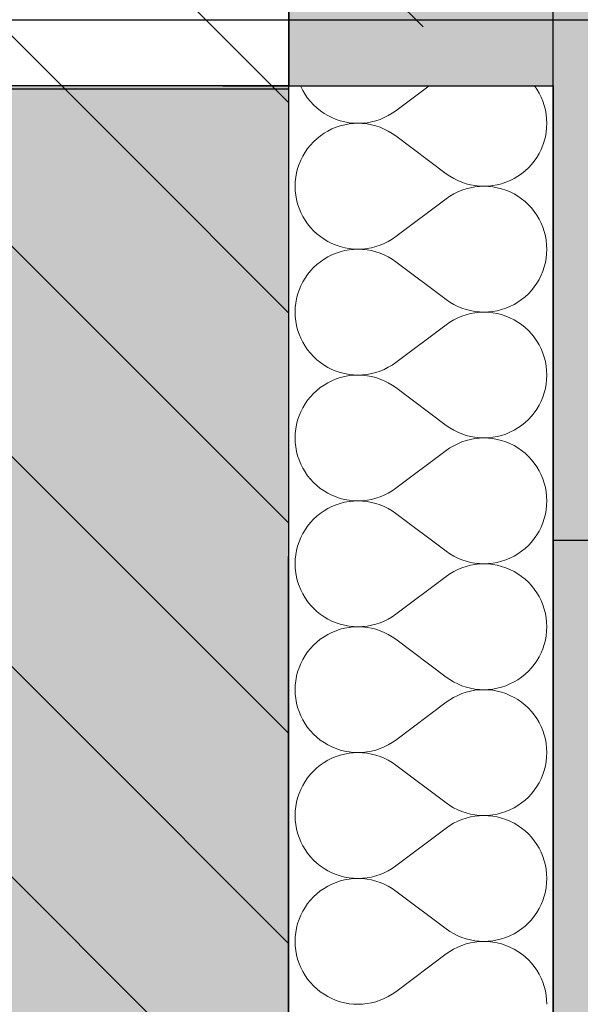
# Model space of a CAD drawing. Header units: millimetres. Extents: x -40276 to 214973, y -147941 to 35228.
# Tile 207 of 256: x -485 to -145, y 8876 to 9472. Entities that reach past the tile are written whole.
import ezdxf

# ---------------------------------------------------------------- set-up
doc = ezdxf.new("R2010")
doc.units = ezdxf.units.MM
doc.header["$MEASUREMENT"] = 0
doc.linetypes.add('Wipeout_Contour', pattern=[1000, 0, -1000])
doc.linetypes.add('Čerchovaná', pattern=[450, 200, -117.5, 15, -117.5])
for name, color, linetype in [('1._POHLED ZÁPADNÍ_2_0_plochy', 7, 'Continuous'), ('1._POHLED ZÁPADNÍ_2_akustické prvky', 7, 'Continuous'), ('1._POHLED ZÁPADNÍ_2_Konstrukce - nosné', 7, 'Continuous'), ('1._POHLED ZÁPADNÍ_2_Nové_Konstrukce - nenosné', 7, 'Continuous'), ('1._POHLED ZÁPADNÍ_2_Nové_Konstrukce - nosné', 7, 'Continuous'), ('1._POHLED ZÁPADNÍ_2_Nové_Výplně - Povrchové', 7, 'Continuous'), ('1._POHLED ZÁPADNÍ_2_Nové_Výplně – Řezové', 7, 'Continuous'), ('1._POHLED ZÁPADNÍ_2_Situace - terén', 7, 'Continuous'), ('1._POHLED ZÁPADNÍ_2_Výplně - Povrchové', 7, 'Continuous'), ('1._POHLED ZÁPADNÍ_2_Výplně – Řezové', 7, 'Continuous')]:
    doc.layers.add(name, color=color, linetype=linetype)

# ---------------------------------------------------------------- blocks, each defined once
blk = doc.blocks.new('*X15', base_point=(-42174.69, -26223.67))
at = {"layer": '1._POHLED ZÁPADNÍ_2_Nové_Výplně – Řezové', "color": 21, "linetype": 'Continuous', "lineweight": 20, "true_color": 0xffaaaa}
for p, q in [((-314.6, 9432.27), (-314.4, 9431.8)), ((-314.4, 9431.8), (-313.18, 9429.36)), ((-236.74, 9432.27), (-256.9, 9417.15)), ((-171.52, 9430.13), (-173, 9432.26)), ((-170.13, 9427.79), (-171.52, 9430.13)), ((-313.18, 9429.36), (-311.8, 9427.02)), ((-311.8, 9427.02), (-310.24, 9424.79)), ((-310.24, 9424.79), (-308.54, 9422.67)), ((-168.91, 9425.36), (-170.13, 9427.79)), ((-167.87, 9422.85), (-168.91, 9425.36)), ((-308.54, 9422.67), (-306.68, 9420.68)), ((-306.68, 9420.68), (-304.69, 9418.83)), ((-304.69, 9418.83), (-302.57, 9417.12)), ((-167.01, 9420.26), (-167.87, 9422.85)), ((-166.34, 9417.63), (-167.01, 9420.26)), ((-302.57, 9417.12), (-300.34, 9415.57)), ((-300.34, 9415.57), (-298, 9414.18)), ((-298, 9414.18), (-295.56, 9412.97)), ((-295.56, 9412.97), (-293.05, 9411.93)), ((-266.41, 9411.94), (-263.9, 9412.99)), ((-263.9, 9412.99), (-261.47, 9414.21)), ((-261.47, 9414.21), (-259.13, 9415.6)), ((-259.13, 9415.6), (-256.9, 9417.15)), ((-165.86, 9414.95), (-166.34, 9417.63)), ((-165.56, 9412.25), (-165.86, 9414.95)), ((-165.47, 9409.53), (-165.56, 9412.25)), ((-295.56, 9406.1), (-298, 9404.88)), ((-293.05, 9407.14), (-295.56, 9406.1)), ((-293.05, 9411.93), (-290.47, 9411.07)), ((-290.47, 9407.99), (-293.05, 9407.14)), ((-290.47, 9411.07), (-287.83, 9410.4)), ((-287.83, 9408.66), (-290.47, 9407.99)), ((-287.83, 9410.4), (-285.15, 9409.92)), ((-285.15, 9409.15), (-287.83, 9408.66)), ((-285.15, 9409.92), (-282.45, 9409.63)), ((-282.45, 9409.44), (-285.15, 9409.15)), ((-282.45, 9409.63), (-279.73, 9409.53)), ((-279.73, 9409.53), (-282.45, 9409.44)), ((-279.73, 9409.53), (-277.01, 9409.63)), ((-277.01, 9409.43), (-279.73, 9409.53)), ((-277.01, 9409.63), (-274.31, 9409.92)), ((-274.31, 9409.14), (-277.01, 9409.43)), ((-274.31, 9409.92), (-271.63, 9410.41)), ((-271.63, 9408.65), (-274.31, 9409.14)), ((-271.63, 9410.41), (-268.99, 9411.08)), ((-268.99, 9407.98), (-271.63, 9408.65)), ((-268.99, 9411.08), (-266.41, 9411.94)), ((-266.41, 9407.12), (-268.99, 9407.98)), ((-263.9, 9406.07), (-266.41, 9407.12)), ((-261.47, 9404.85), (-263.9, 9406.07)), ((-165.86, 9404.1), (-165.56, 9406.81)), ((-165.56, 9406.81), (-165.47, 9409.53)), ((-304.69, 9400.24), (-306.68, 9398.38)), ((-302.57, 9401.94), (-304.69, 9400.24)), ((-300.34, 9403.49), (-302.57, 9401.94)), ((-298, 9404.88), (-300.34, 9403.49)), ((-259.13, 9403.46), (-261.47, 9404.85)), ((-256.9, 9401.91), (-259.13, 9403.46)), ((-226.42, 9379.05), (-256.9, 9401.91)), ((-167.01, 9398.79), (-166.34, 9401.43)), ((-166.34, 9401.43), (-165.86, 9404.1)), ((-310.24, 9394.27), (-311.8, 9392.04)), ((-308.54, 9396.39), (-310.24, 9394.27)), ((-306.68, 9398.38), (-308.54, 9396.39)), ((-168.91, 9393.7), (-167.87, 9396.21)), ((-167.87, 9396.21), (-167.01, 9398.79)), ((-313.19, 9389.7), (-314.4, 9387.27)), ((-311.8, 9392.04), (-313.19, 9389.7)), ((-173.07, 9386.69), (-171.52, 9388.92)), ((-171.52, 9388.92), (-170.13, 9391.26)), ((-170.13, 9391.26), (-168.91, 9393.7)), ((-316.3, 9382.17), (-316.98, 9379.54)), ((-315.45, 9384.75), (-316.3, 9382.17)), ((-314.4, 9387.27), (-315.45, 9384.75)), ((-178.63, 9380.73), (-176.63, 9382.58)), ((-176.63, 9382.58), (-174.78, 9384.57)), ((-174.78, 9384.57), (-173.07, 9386.69)), ((-317.46, 9376.86), (-317.75, 9374.15)), ((-316.98, 9379.54), (-317.46, 9376.86)), ((-226.42, 9379.05), (-224.19, 9377.5)), ((-224.19, 9377.5), (-221.85, 9376.11)), ((-185.32, 9376.08), (-182.98, 9377.47)), ((-182.98, 9377.47), (-180.75, 9379.02)), ((-180.75, 9379.02), (-178.63, 9380.73)), ((-317.75, 9374.15), (-317.85, 9371.44)), ((-317.85, 9371.44), (-317.75, 9368.72)), ((-221.85, 9376.11), (-219.42, 9374.89)), ((-219.42, 9374.89), (-216.9, 9373.85)), ((-216.9, 9373.85), (-214.32, 9372.98)), ((-214.32, 9372.98), (-211.69, 9372.31)), ((-211.69, 9370.56), (-214.32, 9369.88)), ((-211.69, 9372.31), (-209.01, 9371.83)), ((-209.01, 9371.04), (-211.69, 9370.56)), ((-209.01, 9371.83), (-206.31, 9371.53)), ((-206.31, 9371.33), (-209.01, 9371.04)), ((-206.31, 9371.53), (-203.59, 9371.43)), ((-203.59, 9371.43), (-206.31, 9371.33)), ((-203.59, 9371.43), (-200.87, 9371.53)), ((-200.87, 9371.34), (-203.59, 9371.43)), ((-200.87, 9371.53), (-198.16, 9371.82)), ((-198.16, 9371.05), (-200.87, 9371.34)), ((-198.16, 9371.82), (-195.49, 9372.3)), ((-195.49, 9370.57), (-198.16, 9371.05)), ((-195.49, 9372.3), (-192.85, 9372.97)), ((-192.85, 9369.9), (-195.49, 9370.57)), ((-192.85, 9372.97), (-190.27, 9373.83)), ((-190.27, 9373.83), (-187.75, 9374.87)), ((-187.75, 9374.87), (-185.32, 9376.08)), ((-317.75, 9368.72), (-317.46, 9366.01)), ((-317.46, 9366.01), (-316.98, 9363.34)), ((-224.19, 9365.37), (-226.42, 9363.81)), ((-221.85, 9366.76), (-224.19, 9365.37)), ((-219.42, 9367.98), (-221.85, 9366.76)), ((-216.9, 9369.02), (-219.42, 9367.98)), ((-214.32, 9369.88), (-216.9, 9369.02)), ((-190.27, 9369.04), (-192.85, 9369.9)), ((-187.75, 9368), (-190.27, 9369.04)), ((-185.32, 9366.78), (-187.75, 9368)), ((-182.98, 9365.39), (-185.32, 9366.78)), ((-180.75, 9363.84), (-182.98, 9365.39)), ((-316.98, 9363.34), (-316.31, 9360.7)), ((-316.31, 9360.7), (-315.45, 9358.12)), ((-226.42, 9363.81), (-256.9, 9340.96)), ((-178.63, 9362.14), (-180.75, 9363.84)), ((-176.64, 9360.28), (-178.63, 9362.14)), ((-174.78, 9358.29), (-176.64, 9360.28)), ((-315.45, 9358.12), (-314.4, 9355.6)), ((-314.4, 9355.6), (-313.19, 9353.17)), ((-313.19, 9353.17), (-311.8, 9350.83)), ((-173.07, 9356.18), (-174.78, 9358.29)), ((-171.52, 9353.94), (-173.07, 9356.18)), ((-170.13, 9351.6), (-171.52, 9353.94)), ((-311.8, 9350.83), (-310.25, 9348.6)), ((-310.25, 9348.6), (-308.54, 9346.48)), ((-308.54, 9346.48), (-306.68, 9344.49)), ((-168.91, 9349.17), (-170.13, 9351.6)), ((-167.87, 9346.66), (-168.91, 9349.17)), ((-167.01, 9344.07), (-167.87, 9346.66)), ((-306.68, 9344.49), (-304.69, 9342.64)), ((-304.69, 9342.64), (-302.57, 9340.93)), ((-302.57, 9340.93), (-300.34, 9339.38)), ((-259.13, 9339.41), (-256.9, 9340.96)), ((-166.34, 9341.44), (-167.01, 9344.07)), ((-165.86, 9338.76), (-166.34, 9341.44)), ((-300.34, 9339.38), (-298, 9337.99)), ((-298, 9337.99), (-295.56, 9336.78)), ((-295.56, 9336.78), (-293.05, 9335.74)), ((-293.05, 9335.74), (-290.47, 9334.88)), ((-290.47, 9334.88), (-287.83, 9334.21)), ((-271.63, 9334.22), (-268.99, 9334.89)), ((-268.99, 9334.89), (-266.41, 9335.75)), ((-266.41, 9335.75), (-263.9, 9336.8)), ((-263.9, 9336.8), (-261.47, 9338.01)), ((-261.47, 9338.01), (-259.13, 9339.41)), ((-165.57, 9336.06), (-165.86, 9338.76)), ((-165.47, 9333.34), (-165.57, 9336.06)), ((-298, 9328.69), (-300.34, 9327.3)), ((-295.56, 9329.91), (-298, 9328.69)), ((-293.05, 9330.94), (-295.56, 9329.91)), ((-290.47, 9331.8), (-293.05, 9330.94)), ((-287.83, 9332.47), (-290.47, 9331.8)), ((-287.83, 9334.21), (-285.15, 9333.72)), ((-285.15, 9332.96), (-287.83, 9332.47)), ((-285.15, 9333.72), (-282.45, 9333.44)), ((-282.45, 9333.24), (-285.15, 9332.96)), ((-282.45, 9333.44), (-279.73, 9333.34)), ((-279.73, 9333.34), (-282.45, 9333.24)), ((-279.73, 9333.34), (-277.01, 9333.44)), ((-277.01, 9333.24), (-279.73, 9333.34)), ((-277.01, 9333.44), (-274.31, 9333.73)), ((-274.31, 9332.95), (-277.01, 9333.24)), ((-274.31, 9333.73), (-271.63, 9334.22)), ((-271.63, 9332.46), (-274.31, 9332.95)), ((-268.99, 9331.79), (-271.63, 9332.46)), ((-266.41, 9330.93), (-268.99, 9331.79)), ((-263.9, 9329.88), (-266.41, 9330.93)), ((-261.47, 9328.66), (-263.9, 9329.88)), ((-259.13, 9327.27), (-261.47, 9328.66)), ((-165.86, 9327.91), (-165.57, 9330.62)), ((-165.57, 9330.62), (-165.47, 9333.34)), ((-304.69, 9324.04), (-306.68, 9322.19)), ((-302.57, 9325.75), (-304.69, 9324.04)), ((-300.34, 9327.3), (-302.57, 9325.75)), ((-256.9, 9325.72), (-259.13, 9327.27)), ((-226.42, 9302.86), (-256.9, 9325.72)), ((-167.87, 9320.02), (-167.01, 9322.6)), ((-167.01, 9322.6), (-166.34, 9325.24)), ((-166.34, 9325.24), (-165.86, 9327.91)), ((-310.25, 9318.08), (-311.8, 9315.85)), ((-308.54, 9320.2), (-310.25, 9318.08)), ((-306.68, 9322.19), (-308.54, 9320.2)), ((-170.13, 9315.07), (-168.92, 9317.51)), ((-168.92, 9317.51), (-167.87, 9320.02)), ((-314.41, 9311.08), (-315.45, 9308.56)), ((-313.19, 9313.51), (-314.41, 9311.08)), ((-311.8, 9315.85), (-313.19, 9313.51)), ((-173.07, 9310.5), (-171.52, 9312.73)), ((-171.52, 9312.73), (-170.13, 9315.07)), ((-316.31, 9305.98), (-316.98, 9303.35)), ((-315.45, 9308.56), (-316.31, 9305.98)), ((-178.63, 9304.54), (-176.64, 9306.39)), ((-176.64, 9306.39), (-174.78, 9308.38)), ((-174.78, 9308.38), (-173.07, 9310.5)), ((-317.46, 9300.67), (-317.75, 9297.96)), ((-316.98, 9303.35), (-317.46, 9300.67)), ((-226.42, 9302.86), (-224.19, 9301.31)), ((-224.19, 9301.31), (-221.85, 9299.92)), ((-221.85, 9299.92), (-219.42, 9298.7)), ((-187.76, 9298.68), (-185.32, 9299.89)), ((-185.32, 9299.89), (-182.98, 9301.28)), ((-182.98, 9301.28), (-180.75, 9302.83)), ((-180.75, 9302.83), (-178.63, 9304.54)), ((-317.75, 9297.96), (-317.85, 9295.25)), ((-317.85, 9295.25), (-317.75, 9292.53)), ((-219.42, 9298.7), (-216.91, 9297.66)), ((-216.91, 9292.83), (-219.42, 9291.79)), ((-216.91, 9297.66), (-214.33, 9296.79)), ((-214.33, 9293.69), (-216.91, 9292.83)), ((-214.33, 9296.79), (-211.69, 9296.12)), ((-211.69, 9294.37), (-214.33, 9293.69)), ((-211.69, 9296.12), (-209.01, 9295.63)), ((-209.01, 9294.85), (-211.69, 9294.37)), ((-209.01, 9295.63), (-206.31, 9295.34)), ((-206.31, 9295.14), (-209.01, 9294.85)), ((-206.31, 9295.34), (-203.59, 9295.24)), ((-203.59, 9295.24), (-206.31, 9295.14)), ((-203.59, 9295.24), (-200.87, 9295.34)), ((-200.87, 9295.15), (-203.59, 9295.24)), ((-200.87, 9295.34), (-198.17, 9295.63)), ((-198.17, 9294.86), (-200.87, 9295.15)), ((-198.17, 9295.63), (-195.49, 9296.11)), ((-195.49, 9294.38), (-198.17, 9294.86)), ((-195.49, 9296.11), (-192.85, 9296.78)), ((-192.85, 9293.71), (-195.49, 9294.38)), ((-192.85, 9296.78), (-190.27, 9297.64)), ((-190.27, 9292.85), (-192.85, 9293.71)), ((-190.27, 9297.64), (-187.76, 9298.68)), ((-187.76, 9291.81), (-190.27, 9292.85)), ((-317.75, 9292.53), (-317.46, 9289.82)), ((-317.46, 9289.82), (-316.98, 9287.14)), ((-316.98, 9287.14), (-316.31, 9284.51)), ((-226.42, 9287.62), (-256.9, 9264.77)), ((-224.19, 9289.18), (-226.42, 9287.62)), ((-221.85, 9290.57), (-224.19, 9289.18)), ((-219.42, 9291.79), (-221.85, 9290.57)), ((-185.32, 9290.59), (-187.76, 9291.81)), ((-182.98, 9289.2), (-185.32, 9290.59)), ((-180.75, 9287.65), (-182.98, 9289.2)), ((-178.63, 9285.95), (-180.75, 9287.65)), ((-316.31, 9284.51), (-315.45, 9281.93)), ((-315.45, 9281.93), (-314.41, 9279.41)), ((-176.64, 9284.09), (-178.63, 9285.95)), ((-174.78, 9282.1), (-176.64, 9284.09)), ((-173.08, 9279.98), (-174.78, 9282.1)), ((-314.41, 9279.41), (-313.19, 9276.98)), ((-313.19, 9276.98), (-311.8, 9274.64)), ((-171.52, 9277.75), (-173.08, 9279.98)), ((-170.13, 9275.41), (-171.52, 9277.75)), ((-168.92, 9272.98), (-170.13, 9275.41)), ((-311.8, 9274.64), (-310.25, 9272.41)), ((-310.25, 9272.41), (-308.54, 9270.29)), ((-308.54, 9270.29), (-306.69, 9268.3)), ((-167.87, 9270.46), (-168.92, 9272.98)), ((-167.02, 9267.88), (-167.87, 9270.46)), ((-306.69, 9268.3), (-304.69, 9266.45)), ((-304.69, 9266.45), (-302.57, 9264.74)), ((-302.57, 9264.74), (-300.34, 9263.19)), ((-300.34, 9263.19), (-298, 9261.8)), ((-261.47, 9261.82), (-259.13, 9263.21)), ((-259.13, 9263.21), (-256.9, 9264.77)), ((-166.34, 9265.25), (-167.02, 9267.88)), ((-165.86, 9262.57), (-166.34, 9265.25)), ((-298, 9261.8), (-295.57, 9260.59)), ((-295.57, 9260.59), (-293.05, 9259.55)), ((-293.05, 9259.55), (-290.47, 9258.69)), ((-290.47, 9258.69), (-287.83, 9258.02)), ((-287.83, 9258.02), (-285.16, 9257.53)), ((-285.16, 9257.53), (-282.45, 9257.25)), ((-282.45, 9257.05), (-285.16, 9256.77)), ((-282.45, 9257.25), (-279.73, 9257.15)), ((-279.73, 9257.15), (-282.45, 9257.05)), ((-279.73, 9257.15), (-277.01, 9257.25)), ((-277.01, 9257.05), (-279.73, 9257.15)), ((-277.01, 9257.25), (-274.31, 9257.54)), ((-274.31, 9256.76), (-277.01, 9257.05)), ((-274.31, 9257.54), (-271.63, 9258.03)), ((-271.63, 9258.03), (-269, 9258.7)), ((-269, 9258.7), (-266.42, 9259.56)), ((-266.42, 9259.56), (-263.9, 9260.6)), ((-263.9, 9260.6), (-261.47, 9261.82)), ((-165.57, 9259.87), (-165.86, 9262.57)), ((-165.47, 9257.15), (-165.57, 9259.87)), ((-165.57, 9254.43), (-165.47, 9257.15)), ((-300.34, 9251.11), (-302.58, 9249.56)), ((-298, 9252.5), (-300.34, 9251.11)), ((-295.57, 9253.71), (-298, 9252.5)), ((-293.05, 9254.75), (-295.57, 9253.71)), ((-290.47, 9255.61), (-293.05, 9254.75)), ((-287.83, 9256.28), (-290.47, 9255.61)), ((-285.16, 9256.77), (-287.83, 9256.28)), ((-271.63, 9256.27), (-274.31, 9256.76)), ((-269, 9255.6), (-271.63, 9256.27)), ((-266.42, 9254.74), (-269, 9255.6)), ((-263.9, 9253.69), (-266.42, 9254.74)), ((-261.47, 9252.47), (-263.9, 9253.69)), ((-259.13, 9251.08), (-261.47, 9252.47)), ((-256.9, 9249.53), (-259.13, 9251.08)), ((-166.34, 9249.05), (-165.86, 9251.72)), ((-165.86, 9251.72), (-165.57, 9254.43)), ((-306.69, 9246), (-308.54, 9244.01)), ((-304.69, 9247.85), (-306.69, 9246)), ((-302.58, 9249.56), (-304.69, 9247.85)), ((-226.42, 9226.67), (-256.9, 9249.53)), ((-167.88, 9243.83), (-167.02, 9246.41)), ((-167.02, 9246.41), (-166.34, 9249.05)), ((-311.8, 9239.66), (-313.19, 9237.32)), ((-310.25, 9241.89), (-311.8, 9239.66)), ((-308.54, 9244.01), (-310.25, 9241.89)), ((-170.14, 9238.88), (-168.92, 9241.32)), ((-168.92, 9241.32), (-167.88, 9243.83)), ((-314.41, 9234.89), (-315.45, 9232.37)), ((-313.19, 9237.32), (-314.41, 9234.89)), ((-174.78, 9232.19), (-173.08, 9234.31)), ((-173.08, 9234.31), (-171.52, 9236.54)), ((-171.52, 9236.54), (-170.14, 9238.88)), ((-316.31, 9229.79), (-316.98, 9227.16)), ((-315.45, 9232.37), (-316.31, 9229.79)), ((-180.75, 9226.64), (-178.63, 9228.35)), ((-178.63, 9228.35), (-176.64, 9230.2)), ((-176.64, 9230.2), (-174.78, 9232.19)), ((-317.76, 9221.77), (-317.85, 9219.06)), ((-317.46, 9224.48), (-317.76, 9221.77)), ((-316.98, 9227.16), (-317.46, 9224.48)), ((-226.42, 9226.67), (-224.19, 9225.12)), ((-224.19, 9225.12), (-221.85, 9223.73)), ((-221.85, 9223.73), (-219.42, 9222.51)), ((-219.42, 9222.51), (-216.91, 9221.47)), ((-216.91, 9221.47), (-214.33, 9220.6)), ((-192.85, 9220.59), (-190.27, 9221.45)), ((-190.27, 9221.45), (-187.76, 9222.49)), ((-187.76, 9222.49), (-185.32, 9223.7)), ((-185.32, 9223.7), (-182.98, 9225.09)), ((-182.98, 9225.09), (-180.75, 9226.64)), ((-317.85, 9219.06), (-317.76, 9216.34)), ((-317.76, 9216.34), (-317.47, 9213.63)), ((-219.42, 9215.6), (-221.85, 9214.38)), ((-216.91, 9216.64), (-219.42, 9215.6)), ((-214.33, 9217.5), (-216.91, 9216.64)), ((-214.33, 9220.6), (-211.69, 9219.93)), ((-211.69, 9218.18), (-214.33, 9217.5)), ((-211.69, 9219.93), (-209.02, 9219.44)), ((-209.02, 9218.66), (-211.69, 9218.18)), ((-209.02, 9219.44), (-206.31, 9219.15)), ((-206.31, 9218.95), (-209.02, 9218.66)), ((-206.31, 9219.15), (-203.59, 9219.05)), ((-203.59, 9219.05), (-206.31, 9218.95)), ((-203.59, 9219.05), (-200.87, 9219.15)), ((-200.87, 9218.96), (-203.59, 9219.05)), ((-200.87, 9219.15), (-198.17, 9219.44)), ((-198.17, 9218.67), (-200.87, 9218.96)), ((-198.17, 9219.44), (-195.49, 9219.92)), ((-195.49, 9218.19), (-198.17, 9218.67)), ((-195.49, 9219.92), (-192.85, 9220.59)), ((-192.85, 9217.51), (-195.49, 9218.19)), ((-190.27, 9216.66), (-192.85, 9217.51)), ((-187.76, 9215.62), (-190.27, 9216.66)), ((-185.33, 9214.4), (-187.76, 9215.62)), ((-317.47, 9213.63), (-316.98, 9210.95)), ((-316.98, 9210.95), (-316.31, 9208.32)), ((-226.42, 9211.43), (-256.9, 9188.58)), ((-224.19, 9212.99), (-226.42, 9211.43)), ((-221.85, 9214.38), (-224.19, 9212.99)), ((-182.98, 9213.01), (-185.33, 9214.4)), ((-180.75, 9211.46), (-182.98, 9213.01)), ((-178.63, 9209.76), (-180.75, 9211.46)), ((-176.64, 9207.9), (-178.63, 9209.76)), ((-316.31, 9208.32), (-315.45, 9205.74)), ((-315.45, 9205.74), (-314.41, 9203.22)), ((-174.78, 9205.91), (-176.64, 9207.9)), ((-173.08, 9203.79), (-174.78, 9205.91)), ((-171.52, 9201.56), (-173.08, 9203.79)), ((-314.41, 9203.22), (-313.19, 9200.79)), ((-313.19, 9200.79), (-311.8, 9198.45)), ((-311.8, 9198.45), (-310.25, 9196.22)), ((-170.14, 9199.22), (-171.52, 9201.56)), ((-168.92, 9196.79), (-170.14, 9199.22)), ((-310.25, 9196.22), (-308.54, 9194.1)), ((-308.54, 9194.1), (-306.69, 9192.11)), ((-306.69, 9192.11), (-304.7, 9190.26)), ((-167.88, 9194.27), (-168.92, 9196.79)), ((-167.02, 9191.69), (-167.88, 9194.27)), ((-166.34, 9189.06), (-167.02, 9191.69)), ((-304.7, 9190.26), (-302.58, 9188.55)), ((-302.58, 9188.55), (-300.34, 9187)), ((-300.34, 9187), (-298, 9185.61)), ((-298, 9185.61), (-295.57, 9184.39)), ((-263.91, 9184.41), (-261.47, 9185.63)), ((-261.47, 9185.63), (-259.13, 9187.02)), ((-259.13, 9187.02), (-256.9, 9188.58)), ((-165.86, 9186.38), (-166.34, 9189.06)), ((-165.57, 9183.68), (-165.86, 9186.38)), ((-295.57, 9184.39), (-293.05, 9183.35)), ((-293.05, 9183.35), (-290.47, 9182.5)), ((-290.47, 9182.5), (-287.84, 9181.83)), ((-287.84, 9180.09), (-290.47, 9179.42)), ((-287.84, 9181.83), (-285.16, 9181.34)), ((-285.16, 9180.57), (-287.84, 9180.09)), ((-285.16, 9181.34), (-282.45, 9181.05)), ((-282.45, 9180.86), (-285.16, 9180.57)), ((-282.45, 9181.05), (-279.73, 9180.96)), ((-279.73, 9180.96), (-282.45, 9180.86)), ((-279.73, 9180.96), (-277.02, 9181.06)), ((-277.02, 9180.86), (-279.73, 9180.96)), ((-277.02, 9181.06), (-274.31, 9181.35)), ((-274.31, 9180.57), (-277.02, 9180.86)), ((-274.31, 9181.35), (-271.63, 9181.84)), ((-271.63, 9180.08), (-274.31, 9180.57)), ((-271.63, 9181.84), (-269, 9182.51)), ((-269, 9179.41), (-271.63, 9180.08)), ((-269, 9182.51), (-266.42, 9183.37)), ((-266.42, 9183.37), (-263.91, 9184.41)), ((-165.47, 9180.96), (-165.57, 9183.68)), ((-165.57, 9178.24), (-165.47, 9180.96)), ((-300.34, 9174.92), (-302.58, 9173.37)), ((-298, 9176.31), (-300.34, 9174.92)), ((-295.57, 9177.52), (-298, 9176.31)), ((-293.05, 9178.56), (-295.57, 9177.52)), ((-290.47, 9179.42), (-293.05, 9178.56)), ((-266.42, 9178.55), (-269, 9179.41)), ((-263.91, 9177.5), (-266.42, 9178.55)), ((-261.47, 9176.28), (-263.91, 9177.5)), ((-259.14, 9174.89), (-261.47, 9176.28)), ((-256.9, 9173.34), (-259.14, 9174.89)), ((-166.34, 9172.86), (-165.86, 9175.53)), ((-165.86, 9175.53), (-165.57, 9178.24)), ((-308.54, 9167.82), (-310.25, 9165.7)), ((-306.69, 9169.81), (-308.54, 9167.82)), ((-304.7, 9171.66), (-306.69, 9169.81)), ((-302.58, 9173.37), (-304.7, 9171.66)), ((-226.43, 9150.48), (-256.9, 9173.34)), ((-168.92, 9165.13), (-167.88, 9167.64)), ((-167.88, 9167.64), (-167.02, 9170.22)), ((-167.02, 9170.22), (-166.34, 9172.86)), ((-311.8, 9163.47), (-313.19, 9161.13)), ((-310.25, 9165.7), (-311.8, 9163.47)), ((-171.53, 9160.35), (-170.14, 9162.69)), ((-170.14, 9162.69), (-168.92, 9165.13)), ((-315.45, 9156.18), (-316.31, 9153.6)), ((-314.41, 9158.7), (-315.45, 9156.18)), ((-313.19, 9161.13), (-314.41, 9158.7)), ((-176.64, 9154.01), (-174.79, 9156)), ((-174.79, 9156), (-173.08, 9158.12)), ((-173.08, 9158.12), (-171.53, 9160.35)), ((-316.98, 9150.97), (-317.47, 9148.29)), ((-316.31, 9153.6), (-316.98, 9150.97)), ((-226.43, 9150.48), (-224.19, 9148.93)), ((-182.99, 9148.9), (-180.75, 9150.45)), ((-180.75, 9150.45), (-178.63, 9152.16)), ((-178.63, 9152.16), (-176.64, 9154.01)), ((-317.76, 9145.58), (-317.85, 9142.86)), ((-317.47, 9148.29), (-317.76, 9145.58)), ((-224.19, 9148.93), (-221.85, 9147.54)), ((-221.85, 9147.54), (-219.42, 9146.32)), ((-219.42, 9146.32), (-216.91, 9145.27)), ((-216.91, 9145.27), (-214.33, 9144.41)), ((-214.33, 9144.41), (-211.69, 9143.74)), ((-211.69, 9143.74), (-209.02, 9143.25)), ((-198.17, 9143.25), (-195.49, 9143.73)), ((-195.49, 9143.73), (-192.86, 9144.4)), ((-192.86, 9144.4), (-190.27, 9145.26)), ((-190.27, 9145.26), (-187.76, 9146.3)), ((-187.76, 9146.3), (-185.33, 9147.51)), ((-185.33, 9147.51), (-182.99, 9148.9)), ((-317.85, 9142.86), (-317.76, 9140.15)), ((-317.76, 9140.15), (-317.47, 9137.44)), ((-221.85, 9138.19), (-224.19, 9136.8)), ((-219.42, 9139.41), (-221.85, 9138.19)), ((-216.91, 9140.45), (-219.42, 9139.41)), ((-214.33, 9141.31), (-216.91, 9140.45)), ((-211.69, 9141.99), (-214.33, 9141.31)), ((-209.02, 9142.47), (-211.69, 9141.99)), ((-209.02, 9143.25), (-206.31, 9142.96)), ((-206.31, 9142.76), (-209.02, 9142.47)), ((-206.31, 9142.96), (-203.59, 9142.86)), ((-203.59, 9142.86), (-206.31, 9142.76)), ((-203.59, 9142.86), (-200.87, 9142.96)), ((-200.87, 9142.77), (-203.59, 9142.86)), ((-200.87, 9142.96), (-198.17, 9143.25)), ((-198.17, 9142.48), (-200.87, 9142.77)), ((-195.49, 9142), (-198.17, 9142.48)), ((-192.86, 9141.32), (-195.49, 9142)), ((-190.27, 9140.47), (-192.86, 9141.32)), ((-187.76, 9139.43), (-190.27, 9140.47)), ((-185.33, 9138.21), (-187.76, 9139.43)), ((-182.99, 9136.82), (-185.33, 9138.21)), ((-317.47, 9137.44), (-316.98, 9134.76)), ((-316.98, 9134.76), (-316.31, 9132.13)), ((-316.31, 9132.13), (-315.45, 9129.55)), ((-226.43, 9135.24), (-256.9, 9112.39)), ((-224.19, 9136.8), (-226.43, 9135.24)), ((-180.75, 9135.27), (-182.99, 9136.82)), ((-178.63, 9133.57), (-180.75, 9135.27)), ((-176.64, 9131.71), (-178.63, 9133.57)), ((-315.45, 9129.55), (-314.41, 9127.03)), ((-314.41, 9127.03), (-313.19, 9124.6)), ((-174.79, 9129.72), (-176.64, 9131.71)), ((-173.08, 9127.6), (-174.79, 9129.72)), ((-171.53, 9125.37), (-173.08, 9127.6)), ((-313.19, 9124.6), (-311.8, 9122.26)), ((-311.8, 9122.26), (-310.25, 9120.03)), ((-310.25, 9120.03), (-308.54, 9117.91)), ((-170.14, 9123.03), (-171.53, 9125.37)), ((-168.92, 9120.6), (-170.14, 9123.03)), ((-167.88, 9118.08), (-168.92, 9120.6)), ((-308.54, 9117.91), (-306.69, 9115.92)), ((-306.69, 9115.92), (-304.7, 9114.07)), ((-304.7, 9114.07), (-302.58, 9112.36)), ((-167.02, 9115.5), (-167.88, 9118.08)), ((-166.35, 9112.87), (-167.02, 9115.5)), ((-302.58, 9112.36), (-300.34, 9110.81)), ((-300.34, 9110.81), (-298, 9109.42)), ((-298, 9109.42), (-295.57, 9108.2)), ((-295.57, 9108.2), (-293.06, 9107.16)), ((-266.42, 9107.18), (-263.91, 9108.22)), ((-263.91, 9108.22), (-261.48, 9109.44)), ((-261.48, 9109.44), (-259.14, 9110.83)), ((-259.14, 9110.83), (-256.9, 9112.39)), ((-165.86, 9110.19), (-166.35, 9112.87)), ((-165.57, 9107.48), (-165.86, 9110.19)), ((-293.06, 9102.37), (-295.57, 9101.33)), ((-293.06, 9107.16), (-290.47, 9106.31)), ((-290.47, 9103.23), (-293.06, 9102.37)), ((-290.47, 9106.31), (-287.84, 9105.63)), ((-287.84, 9103.9), (-290.47, 9103.23)), ((-287.84, 9105.63), (-285.16, 9105.15)), ((-285.16, 9104.38), (-287.84, 9103.9)), ((-285.16, 9105.15), (-282.46, 9104.86)), ((-282.46, 9104.67), (-285.16, 9104.38)), ((-282.46, 9104.86), (-279.74, 9104.77)), ((-279.74, 9104.77), (-282.46, 9104.67)), ((-279.74, 9104.77), (-277.02, 9104.87)), ((-277.02, 9104.67), (-279.74, 9104.77)), ((-277.02, 9104.87), (-274.31, 9105.16)), ((-274.31, 9104.38), (-277.02, 9104.67)), ((-274.31, 9105.16), (-271.64, 9105.64)), ((-271.64, 9103.89), (-274.31, 9104.38)), ((-271.64, 9105.64), (-269, 9106.32)), ((-269, 9103.22), (-271.64, 9103.89)), ((-269, 9106.32), (-266.42, 9107.18)), ((-266.42, 9102.36), (-269, 9103.22)), ((-263.91, 9101.31), (-266.42, 9102.36)), ((-165.86, 9099.34), (-165.57, 9102.05)), ((-165.47, 9104.77), (-165.57, 9107.48)), ((-165.57, 9102.05), (-165.47, 9104.77)), ((-302.58, 9097.18), (-304.7, 9095.47)), ((-300.34, 9098.73), (-302.58, 9097.18)), ((-298, 9100.12), (-300.34, 9098.73)), ((-295.57, 9101.33), (-298, 9100.12)), ((-261.48, 9100.09), (-263.91, 9101.31)), ((-259.14, 9098.7), (-261.48, 9100.09)), ((-256.9, 9097.15), (-259.14, 9098.7)), ((-226.43, 9074.29), (-256.9, 9097.15)), ((-167.02, 9094.03), (-166.35, 9096.66)), ((-166.35, 9096.66), (-165.86, 9099.34)), ((-308.54, 9091.63), (-310.25, 9089.51)), ((-306.69, 9093.62), (-308.54, 9091.63)), ((-304.7, 9095.47), (-306.69, 9093.62)), ((-168.92, 9088.93), (-167.88, 9091.45)), ((-167.88, 9091.45), (-167.02, 9094.03)), ((-313.19, 9084.94), (-314.41, 9082.51)), ((-311.8, 9087.28), (-313.19, 9084.94)), ((-310.25, 9089.51), (-311.8, 9087.28)), ((-173.08, 9081.93), (-171.53, 9084.16)), ((-171.53, 9084.16), (-170.14, 9086.5)), ((-170.14, 9086.5), (-168.92, 9088.93)), ((-315.45, 9079.99), (-316.31, 9077.41)), ((-314.41, 9082.51), (-315.45, 9079.99)), ((-176.64, 9077.82), (-174.79, 9079.81)), ((-174.79, 9079.81), (-173.08, 9081.93)), ((-316.99, 9074.78), (-317.47, 9072.1)), ((-316.31, 9077.41), (-316.99, 9074.78)), ((-226.43, 9074.29), (-224.19, 9072.74)), ((-224.19, 9072.74), (-221.86, 9071.35)), ((-185.33, 9071.32), (-182.99, 9072.71)), ((-182.99, 9072.71), (-180.75, 9074.26)), ((-180.75, 9074.26), (-178.63, 9075.97)), ((-178.63, 9075.97), (-176.64, 9077.82)), ((-317.76, 9069.39), (-317.86, 9066.67)), ((-317.86, 9066.67), (-317.76, 9063.96)), ((-317.47, 9072.1), (-317.76, 9069.39)), ((-221.86, 9071.35), (-219.42, 9070.13)), ((-219.42, 9070.13), (-216.91, 9069.08)), ((-216.91, 9069.08), (-214.33, 9068.22)), ((-214.33, 9068.22), (-211.7, 9067.55)), ((-211.7, 9067.55), (-209.02, 9067.06)), ((-209.02, 9066.28), (-211.7, 9065.8)), ((-209.02, 9067.06), (-206.31, 9066.77)), ((-206.31, 9066.57), (-209.02, 9066.28)), ((-206.31, 9066.77), (-203.6, 9066.67)), ((-203.6, 9066.67), (-206.31, 9066.57)), ((-203.6, 9066.67), (-200.88, 9066.77)), ((-200.88, 9066.58), (-203.6, 9066.67)), ((-200.88, 9066.77), (-198.17, 9067.06)), ((-198.17, 9066.29), (-200.88, 9066.58)), ((-198.17, 9067.06), (-195.49, 9067.54)), ((-195.49, 9065.81), (-198.17, 9066.29)), ((-195.49, 9067.54), (-192.86, 9068.21)), ((-192.86, 9068.21), (-190.28, 9069.07)), ((-190.28, 9069.07), (-187.76, 9070.11)), ((-187.76, 9070.11), (-185.33, 9071.32)), ((-317.76, 9063.96), (-317.47, 9061.25)), ((-317.47, 9061.25), (-316.99, 9058.57)), ((-224.2, 9060.61), (-226.43, 9059.05)), ((-221.86, 9062), (-224.2, 9060.61)), ((-219.42, 9063.22), (-221.86, 9062)), ((-216.91, 9064.26), (-219.42, 9063.22)), ((-214.33, 9065.12), (-216.91, 9064.26)), ((-211.7, 9065.8), (-214.33, 9065.12)), ((-192.86, 9065.13), (-195.49, 9065.81)), ((-190.28, 9064.28), (-192.86, 9065.13)), ((-187.76, 9063.24), (-190.28, 9064.28)), ((-185.33, 9062.02), (-187.76, 9063.24)), ((-182.99, 9060.63), (-185.33, 9062.02)), ((-180.75, 9059.08), (-182.99, 9060.63)), ((-316.99, 9058.57), (-316.31, 9055.94)), ((-316.31, 9055.94), (-315.45, 9053.36)), ((-226.43, 9059.05), (-256.91, 9036.2)), ((-178.63, 9057.37), (-180.75, 9059.08)), ((-176.64, 9055.52), (-178.63, 9057.37)), ((-174.79, 9053.53), (-176.64, 9055.52)), ((-315.45, 9053.36), (-314.41, 9050.84)), ((-314.41, 9050.84), (-313.19, 9048.41)), ((-313.19, 9048.41), (-311.8, 9046.07)), ((-173.08, 9051.41), (-174.79, 9053.53)), ((-171.53, 9049.18), (-173.08, 9051.41)), ((-170.14, 9046.84), (-171.53, 9049.18)), ((-311.8, 9046.07), (-310.25, 9043.84)), ((-310.25, 9043.84), (-308.55, 9041.72)), ((-168.92, 9044.41), (-170.14, 9046.84)), ((-167.88, 9041.89), (-168.92, 9044.41)), ((-308.55, 9041.72), (-306.69, 9039.73)), ((-306.69, 9039.73), (-304.7, 9037.87)), ((-304.7, 9037.87), (-302.58, 9036.17)), ((-167.02, 9039.31), (-167.88, 9041.89)), ((-166.35, 9036.68), (-167.02, 9039.31)), ((-165.86, 9034), (-166.35, 9036.68)), ((-302.58, 9036.17), (-300.35, 9034.62)), ((-300.35, 9034.62), (-298, 9033.23)), ((-298, 9033.23), (-295.57, 9032.01)), ((-295.57, 9032.01), (-293.06, 9030.97)), ((-293.06, 9030.97), (-290.48, 9030.12)), ((-269, 9030.13), (-266.42, 9030.99)), ((-266.42, 9030.99), (-263.91, 9032.03)), ((-263.91, 9032.03), (-261.48, 9033.25)), ((-261.48, 9033.25), (-259.14, 9034.64)), ((-259.14, 9034.64), (-256.91, 9036.2)), ((-165.57, 9031.29), (-165.86, 9034)), ((-165.48, 9028.58), (-165.57, 9031.29)), ((-295.57, 9025.14), (-298.01, 9023.93)), ((-293.06, 9026.18), (-295.57, 9025.14)), ((-290.48, 9027.04), (-293.06, 9026.18)), ((-290.48, 9030.12), (-287.84, 9029.44)), ((-287.84, 9027.71), (-290.48, 9027.04)), ((-287.84, 9029.44), (-285.16, 9028.96)), ((-285.16, 9028.19), (-287.84, 9027.71)), ((-285.16, 9028.96), (-282.46, 9028.67)), ((-282.46, 9028.48), (-285.16, 9028.19)), ((-282.46, 9028.67), (-279.74, 9028.58)), ((-279.74, 9028.58), (-282.46, 9028.48)), ((-279.74, 9028.58), (-277.02, 9028.68)), ((-277.02, 9028.48), (-279.74, 9028.58)), ((-277.02, 9028.68), (-274.31, 9028.97)), ((-274.31, 9028.19), (-277.02, 9028.48)), ((-274.31, 9028.97), (-271.64, 9029.45)), ((-271.64, 9027.7), (-274.31, 9028.19)), ((-271.64, 9029.45), (-269, 9030.13)), ((-269, 9027.03), (-271.64, 9027.7)), ((-266.42, 9026.17), (-269, 9027.03)), ((-263.91, 9025.12), (-266.42, 9026.17)), ((-261.48, 9023.9), (-263.91, 9025.12)), ((-165.86, 9023.15), (-165.57, 9025.86)), ((-165.57, 9025.86), (-165.48, 9028.58)), ((-304.7, 9019.28), (-306.69, 9017.43)), ((-302.58, 9020.99), (-304.7, 9019.28)), ((-300.35, 9022.54), (-302.58, 9020.99)), ((-298.01, 9023.93), (-300.35, 9022.54)), ((-259.14, 9022.51), (-261.48, 9023.9)), ((-256.91, 9020.96), (-259.14, 9022.51)), ((-226.43, 8998.1), (-256.91, 9020.96)), ((-167.02, 9017.84), (-166.35, 9020.47)), ((-166.35, 9020.47), (-165.86, 9023.15)), ((-310.25, 9013.32), (-311.81, 9011.09)), ((-308.55, 9015.44), (-310.25, 9013.32)), ((-306.69, 9017.43), (-308.55, 9015.44)), ((-170.14, 9010.31), (-168.92, 9012.74)), ((-168.92, 9012.74), (-167.88, 9015.26)), ((-167.88, 9015.26), (-167.02, 9017.84)), ((-313.19, 9008.75), (-314.41, 9006.32)), ((-311.81, 9011.09), (-313.19, 9008.75)), ((-173.08, 9005.74), (-171.53, 9007.97)), ((-171.53, 9007.97), (-170.14, 9010.31)), ((-316.31, 9001.22), (-316.99, 8998.58)), ((-315.45, 9003.8), (-316.31, 9001.22)), ((-314.41, 9006.32), (-315.45, 9003.8)), ((-178.64, 8999.78), (-176.64, 9001.63)), ((-176.64, 9001.63), (-174.79, 9003.62)), ((-174.79, 9003.62), (-173.08, 9005.74)), ((-317.47, 8995.91), (-317.76, 8993.2)), ((-316.99, 8998.58), (-317.47, 8995.91)), ((-226.43, 8998.1), (-224.2, 8996.55)), ((-224.2, 8996.55), (-221.86, 8995.16)), ((-221.86, 8995.16), (-219.43, 8993.94)), ((-187.76, 8993.92), (-185.33, 8995.13)), ((-185.33, 8995.13), (-182.99, 8996.52)), ((-182.99, 8996.52), (-180.75, 8998.07)), ((-180.75, 8998.07), (-178.64, 8999.78)), ((-317.76, 8993.2), (-317.86, 8990.48)), ((-317.86, 8990.48), (-317.76, 8987.76)), ((-219.43, 8993.94), (-216.91, 8992.89)), ((-216.91, 8992.89), (-214.33, 8992.03)), ((-214.33, 8988.93), (-216.91, 8988.07)), ((-214.33, 8992.03), (-211.7, 8991.36)), ((-211.7, 8989.6), (-214.33, 8988.93)), ((-211.7, 8991.36), (-209.02, 8990.87)), ((-209.02, 8990.09), (-211.7, 8989.6)), ((-209.02, 8990.87), (-206.32, 8990.58)), ((-206.32, 8990.38), (-209.02, 8990.09)), ((-206.32, 8990.58), (-203.6, 8990.48)), ((-203.6, 8990.48), (-206.32, 8990.38)), ((-203.6, 8990.48), (-200.88, 8990.58)), ((-200.88, 8990.39), (-203.6, 8990.48)), ((-200.88, 8990.58), (-198.17, 8990.87)), ((-198.17, 8990.1), (-200.88, 8990.39)), ((-198.17, 8990.87), (-195.5, 8991.35)), ((-195.5, 8989.61), (-198.17, 8990.1)), ((-195.5, 8991.35), (-192.86, 8992.02)), ((-192.86, 8988.94), (-195.5, 8989.61)), ((-192.86, 8992.02), (-190.28, 8992.88)), ((-190.28, 8988.09), (-192.86, 8988.94)), ((-190.28, 8992.88), (-187.76, 8993.92)), ((-317.76, 8987.76), (-317.47, 8985.06)), ((-317.47, 8985.06), (-316.99, 8982.38)), ((-226.43, 8982.86), (-256.91, 8960.01)), ((-224.2, 8984.42), (-226.43, 8982.86)), ((-221.86, 8985.81), (-224.2, 8984.42)), ((-219.43, 8987.03), (-221.86, 8985.81)), ((-216.91, 8988.07), (-219.43, 8987.03)), ((-187.76, 8987.05), (-190.28, 8988.09)), ((-185.33, 8985.83), (-187.76, 8987.05)), ((-182.99, 8984.44), (-185.33, 8985.83)), ((-180.75, 8982.89), (-182.99, 8984.44)), ((-178.64, 8981.18), (-180.75, 8982.89)), ((-316.99, 8982.38), (-316.31, 8979.75)), ((-316.31, 8979.75), (-315.46, 8977.17)), ((-315.46, 8977.17), (-314.41, 8974.65)), ((-176.64, 8979.33), (-178.64, 8981.18)), ((-174.79, 8977.34), (-176.64, 8979.33)), ((-173.08, 8975.22), (-174.79, 8977.34)), ((-314.41, 8974.65), (-313.2, 8972.22)), ((-313.2, 8972.22), (-311.81, 8969.88)), ((-171.53, 8972.99), (-173.08, 8975.22)), ((-170.14, 8970.65), (-171.53, 8972.99)), ((-311.81, 8969.88), (-310.25, 8967.65)), ((-310.25, 8967.65), (-308.55, 8965.53)), ((-308.55, 8965.53), (-306.69, 8963.54)), ((-168.92, 8968.22), (-170.14, 8970.65)), ((-167.88, 8965.7), (-168.92, 8968.22)), ((-167.02, 8963.12), (-167.88, 8965.7)), ((-306.69, 8963.54), (-304.7, 8961.68)), ((-304.7, 8961.68), (-302.58, 8959.98)), ((-302.58, 8959.98), (-300.35, 8958.43)), ((-259.14, 8958.45), (-256.91, 8960.01)), ((-166.35, 8960.49), (-167.02, 8963.12)), ((-165.87, 8957.81), (-166.35, 8960.49)), ((-300.35, 8958.43), (-298.01, 8957.04)), ((-298.01, 8957.04), (-295.57, 8955.82)), ((-295.57, 8955.82), (-293.06, 8954.78)), ((-293.06, 8954.78), (-290.48, 8953.93)), ((-290.48, 8953.93), (-287.84, 8953.25)), ((-287.84, 8953.25), (-285.16, 8952.77)), ((-274.32, 8952.78), (-271.64, 8953.26)), ((-271.64, 8953.26), (-269, 8953.94)), ((-269, 8953.94), (-266.42, 8954.8)), ((-266.42, 8954.8), (-263.91, 8955.84)), ((-263.91, 8955.84), (-261.48, 8957.06)), ((-261.48, 8957.06), (-259.14, 8958.45)), ((-165.58, 8955.1), (-165.87, 8957.81)), ((-165.48, 8952.38), (-165.58, 8955.1)), ((-298.01, 8947.74), (-300.35, 8946.35)), ((-295.57, 8948.95), (-298.01, 8947.74)), ((-293.06, 8949.99), (-295.57, 8948.95)), ((-290.48, 8950.85), (-293.06, 8949.99)), ((-287.84, 8951.52), (-290.48, 8950.85)), ((-285.16, 8952), (-287.84, 8951.52)), ((-285.16, 8952.77), (-282.46, 8952.48)), ((-282.46, 8952.29), (-285.16, 8952)), ((-282.46, 8952.48), (-279.74, 8952.39)), ((-279.74, 8952.39), (-282.46, 8952.29)), ((-279.74, 8952.39), (-277.02, 8952.49)), ((-277.02, 8952.29), (-279.74, 8952.39)), ((-277.02, 8952.49), (-274.32, 8952.78)), ((-274.32, 8952), (-277.02, 8952.29)), ((-271.64, 8951.51), (-274.32, 8952)), ((-269, 8950.84), (-271.64, 8951.51)), ((-266.42, 8949.97), (-269, 8950.84)), ((-263.91, 8948.93), (-266.42, 8949.97)), ((-261.48, 8947.71), (-263.91, 8948.93)), ((-259.14, 8946.32), (-261.48, 8947.71)), ((-165.87, 8946.96), (-165.58, 8949.67)), ((-165.58, 8949.67), (-165.48, 8952.38)), ((-306.69, 8941.24), (-308.55, 8939.25)), ((-304.7, 8943.09), (-306.69, 8941.24)), ((-302.58, 8944.8), (-304.7, 8943.09)), ((-300.35, 8946.35), (-302.58, 8944.8)), ((-256.91, 8944.77), (-259.14, 8946.32)), ((-226.43, 8921.91), (-256.91, 8944.77)), ((-167.88, 8939.07), (-167.02, 8941.65)), ((-167.02, 8941.65), (-166.35, 8944.28)), ((-166.35, 8944.28), (-165.87, 8946.96)), ((-310.26, 8937.13), (-311.81, 8934.9)), ((-308.55, 8939.25), (-310.26, 8937.13)), ((-170.14, 8934.12), (-168.92, 8936.55)), ((-168.92, 8936.55), (-167.88, 8939.07)), ((-314.41, 8930.12), (-315.46, 8927.61)), ((-313.2, 8932.56), (-314.41, 8930.12)), ((-311.81, 8934.9), (-313.2, 8932.56)), ((-174.79, 8927.43), (-173.08, 8929.55)), ((-173.08, 8929.55), (-171.53, 8931.78)), ((-171.53, 8931.78), (-170.14, 8934.12)), ((-316.32, 8925.03), (-316.99, 8922.39)), ((-315.46, 8927.61), (-316.32, 8925.03)), ((-180.76, 8921.88), (-178.64, 8923.59)), ((-178.64, 8923.59), (-176.65, 8925.44)), ((-176.65, 8925.44), (-174.79, 8927.43)), ((-317.47, 8919.72), (-317.76, 8917.01)), ((-316.99, 8922.39), (-317.47, 8919.72)), ((-226.43, 8921.91), (-224.2, 8920.36)), ((-224.2, 8920.36), (-221.86, 8918.97)), ((-221.86, 8918.97), (-219.43, 8917.75)), ((-219.43, 8917.75), (-216.92, 8916.7)), ((-190.28, 8916.69), (-187.77, 8917.73)), ((-187.77, 8917.73), (-185.33, 8918.94)), ((-185.33, 8918.94), (-182.99, 8920.33)), ((-182.99, 8920.33), (-180.76, 8921.88)), ((-317.76, 8917.01), (-317.86, 8914.29)), ((-317.86, 8914.29), (-317.76, 8911.57)), ((-317.76, 8911.57), (-317.47, 8908.87)), ((-216.92, 8911.88), (-219.43, 8910.84)), ((-216.92, 8916.7), (-214.34, 8915.84)), ((-214.34, 8912.74), (-216.92, 8911.88)), ((-211.7, 8913.41), (-214.34, 8912.74)), ((-214.34, 8915.84), (-211.7, 8915.17)), ((-211.7, 8915.17), (-209.02, 8914.68)), ((-209.02, 8913.9), (-211.7, 8913.41)), ((-209.02, 8914.68), (-206.32, 8914.39)), ((-206.32, 8914.19), (-209.02, 8913.9)), ((-206.32, 8914.39), (-203.6, 8914.29)), ((-203.6, 8914.29), (-206.32, 8914.19)), ((-203.6, 8914.29), (-200.88, 8914.39)), ((-200.88, 8914.2), (-203.6, 8914.29)), ((-200.88, 8914.39), (-198.18, 8914.68)), ((-198.18, 8913.91), (-200.88, 8914.2)), ((-198.18, 8914.68), (-195.5, 8915.16)), ((-195.5, 8913.42), (-198.18, 8913.91)), ((-195.5, 8915.16), (-192.86, 8915.83)), ((-192.86, 8912.75), (-195.5, 8913.42)), ((-192.86, 8915.83), (-190.28, 8916.69)), ((-190.28, 8911.89), (-192.86, 8912.75)), ((-187.77, 8910.85), (-190.28, 8911.89)), ((-317.47, 8908.87), (-316.99, 8906.19)), ((-316.99, 8906.19), (-316.32, 8903.56)), ((-226.43, 8906.67), (-256.91, 8883.82)), ((-224.2, 8908.23), (-226.43, 8906.67)), ((-221.86, 8909.62), (-224.2, 8908.23)), ((-219.43, 8910.84), (-221.86, 8909.62)), ((-185.33, 8909.64), (-187.77, 8910.85)), ((-182.99, 8908.25), (-185.33, 8909.64)), ((-180.76, 8906.7), (-182.99, 8908.25)), ((-178.64, 8904.99), (-180.76, 8906.7)), ((-316.32, 8903.56), (-315.46, 8900.98)), ((-315.46, 8900.98), (-314.42, 8898.46)), ((-176.65, 8903.14), (-178.64, 8904.99)), ((-174.79, 8901.15), (-176.65, 8903.14)), ((-173.08, 8899.03), (-174.79, 8901.15)), ((-314.42, 8898.46), (-313.2, 8896.03)), ((-313.2, 8896.03), (-311.81, 8893.69)), ((-311.81, 8893.69), (-310.26, 8891.46)), ((-171.53, 8896.8), (-173.08, 8899.03)), ((-170.14, 8894.46), (-171.53, 8896.8)), ((-168.93, 8892.03), (-170.14, 8894.46)), ((-310.26, 8891.46), (-308.55, 8889.34)), ((-308.55, 8889.34), (-306.69, 8887.35)), ((-167.88, 8889.51), (-168.93, 8892.03)), ((-167.02, 8886.93), (-167.88, 8889.51)), ((-306.69, 8887.35), (-304.7, 8885.49)), ((-304.7, 8885.49), (-302.58, 8883.79)), ((-302.58, 8883.79), (-300.35, 8882.24)), ((-300.35, 8882.24), (-298.01, 8880.85)), ((-261.48, 8880.87), (-259.14, 8882.26)), ((-259.14, 8882.26), (-256.91, 8883.82)), ((-166.35, 8884.3), (-167.02, 8886.93)), ((-165.87, 8881.62), (-166.35, 8884.3)), ((-165.58, 8878.91), (-165.87, 8881.62)), ((-298.01, 8880.85), (-295.58, 8879.63)), ((-295.58, 8879.63), (-293.06, 8878.59)), ((-293.06, 8878.59), (-290.48, 8877.73)), ((-290.48, 8877.73), (-287.84, 8877.06)), ((-287.84, 8877.06), (-285.17, 8876.58)), ((-285.17, 8876.58), (-282.46, 8876.29)), ((-282.46, 8876.29), (-279.74, 8876.2)), ((-279.74, 8876.2), (-277.02, 8876.3)), ((-277.02, 8876.3), (-274.32, 8876.59)), ((-274.32, 8876.59), (-271.64, 8877.07)), ((-271.64, 8877.07), (-269.01, 8877.75)), ((-269.01, 8877.75), (-266.43, 8878.61)), ((-266.43, 8878.61), (-263.91, 8879.65)), ((-263.91, 8879.65), (-261.48, 8880.87)), ((-165.48, 8876.19), (-165.58, 8878.91))]:
    blk.add_line(p, q, dxfattribs=at)

msp = doc.modelspace()

# ---------------------------------------------------------------- hatches: boundary and pattern name
at = {"layer": '1._POHLED ZÁPADNÍ_2_0_plochy', "linetype": 'Continuous', "lineweight": 20, "true_color": 0xffaaaa}
h = msp.add_hatch(dxfattribs=at)
h.set_pattern_fill('Izolační_tvárnice_0002', color=21, style=0, pattern_type=2)
h.set_pattern_definition([(315, (-10360.18, 9405.31), (63.6396, 63.6396), [])])
h.paths.add_polyline_path([(-10906.33, 18690.21), (-10970.68, 9084.15), (-20311.44, 10009.93), (-20479.41, 269.75), (-242.33, 419.76), (-238.38, 17796.01)])
at = {"layer": '1._POHLED ZÁPADNÍ_2_Nové_Výplně - Povrchové', "linetype": 'Continuous', "lineweight": 0, "true_color": 0xfed4d4}
for points in [[(-321.69, 8564.05), (848.31, 8564.05), (848.31, 14094.95), (-321.69, 14094.95)], [(-321.88, 8839.09), (848.31, 8839.09), (848.31, 12306.81), (-321.88, 12306.81)], [(-321.69, 8566.92), (896.95, 8566.92), (896.95, 11743.21), (-321.69, 11743.21)], [(-321.69, 9157.26), (848.31, 9157.26), (848.31, 11213.57), (-321.69, 11213.57)]]:
    msp.add_hatch(color=254, dxfattribs=at).paths.add_polyline_path(points)
at = {"layer": '1._POHLED ZÁPADNÍ_2_Nové_Výplně – Řezové', "linetype": 'Continuous', "lineweight": 0, "true_color": 0xf2b2b2}
msp.add_hatch(color=9, dxfattribs=at).paths.add_polyline_path([(-821.69, 9430.27), (-321.69, 9430.27), (-321.69, 9432.27), (-821.69, 9432.27)])
at = {"layer": '1._POHLED ZÁPADNÍ_2_Výplně - Povrchové', "linetype": 'Continuous', "lineweight": 0, "true_color": 0xfefefe}
msp.add_hatch(color=7, dxfattribs=at).paths.add_polyline_path([(-321.69, 8881.54), (326.58, 8881.54), (326.58, 11214.57), (-321.69, 11214.57)])
at = {"layer": '1._POHLED ZÁPADNÍ_2_Výplně – Řezové', "linetype": 'Continuous', "lineweight": 13}
msp.add_hatch(color=254, dxfattribs=at).paths.add_polyline_path([(-821.69, 7933.61), (-321.69, 7933.61), (-321.69, 9430.27), (-821.69, 9430.27)])

# ---------------------------------------------------------------- linework, layer by layer
at = {"layer": '1._POHLED ZÁPADNÍ_2_Konstrukce - nosné', "color": 7, "linetype": 'Continuous', "lineweight": 25}
msp.add_line((-321.69, 9430.27), (-521.69, 9430.27), dxfattribs=at)
at = {"layer": '1._POHLED ZÁPADNÍ_2_Nové_Konstrukce - nenosné', "color": 1, "linetype": 'Continuous', "lineweight": 25, "flags": 128}
for points in [[(-321.69, 8564.05), (848.31, 8564.05), (848.31, 13540.8), (-321.69, 13540.8)], [(-321.88, 8839.09), (848.31, 8839.09), (848.31, 12306.81), (-321.88, 12306.81)], [(-321.69, 9157.26), (848.31, 9157.26), (848.31, 11213.57), (-321.69, 11213.57)]]:
    msp.add_lwpolyline(points, close=True, dxfattribs=at)
at = {"layer": '1._POHLED ZÁPADNÍ_2_Nové_Konstrukce - nosné', "color": 1, "linetype": 'Continuous', "lineweight": 25}
for p, q in [((-321.69, 10972.27), (-321.69, 9432.27)), ((-706.69, 9472.27), (293.31, 9472.27)), ((-321.69, 9432.27), (-521.69, 9432.27))]:
    msp.add_line(p, q, dxfattribs=at)
at = {"layer": '1._POHLED ZÁPADNÍ_2_Situace - terén', "color": 8, "linetype": 'Continuous', "lineweight": 13, "flags": 128}
msp.add_lwpolyline([(-321.69, 9430.27), (-284.45, 9430.27), (-284.45, 312.49), (-321.69, 312.49)], close=True, dxfattribs=at)

# ---------------------------------------------------------------- next in the draw order: wipeouts: each hides what was drawn before it
at = {"color": 254, "linetype": 'Wipeout_Contour', "lineweight": 0, "ltscale": 34746.797353}
msp.add_wipeout([(-321.69, 7933.61), (-161.69, 7933.61), (-161.66, 9432.26), (-321.66, 9432.27)], dxfattribs=at).dxf.layer = '1._POHLED ZÁPADNÍ_2_Nové_Výplně – Řezové'

# ---------------------------------------------------------------- next in the draw order: linework, layer by layer
at = {"layer": '1._POHLED ZÁPADNÍ_2_akustické prvky', "color": 1, "linetype": 'Čerchovaná', "lineweight": 25}
msp.add_line((-161.66, 9432.26), (-161.66, 10972.26), dxfattribs=at)
at = {"layer": '1._POHLED ZÁPADNÍ_2_akustické prvky', "color": 1, "linetype": 'Continuous', "lineweight": 35}
msp.add_line((-161.83, 6155.14), (-161.66, 9432.26), dxfattribs=at)
at = {"layer": '1._POHLED ZÁPADNÍ_2_Konstrukce - nosné', "color": 7, "linetype": 'Continuous', "lineweight": 25}
msp.add_line((-322.32, 6155.17), (-321.66, 9432.27), dxfattribs=at)
at = {"layer": '1._POHLED ZÁPADNÍ_2_Nové_Konstrukce - nosné', "color": 1, "linetype": 'Continuous', "lineweight": 25}
for q in [(-161.66, 9432.26), (-321.66, 9432.27), (-321.66, 9432.27), (-161.66, 9432.26)]:
    msp.add_line((-361.66, 9432.27), q, dxfattribs=at)

# ---------------------------------------------------------------- next in the draw order: block references
at = {"layer": '1._POHLED ZÁPADNÍ_2_0_plochy', "color": 9, "linetype": 'Continuous', "lineweight": 13}
msp.add_blockref('*X15', (-42174.69, -26223.67), dxfattribs=at)

doc.saveas('drawing.dxf')
